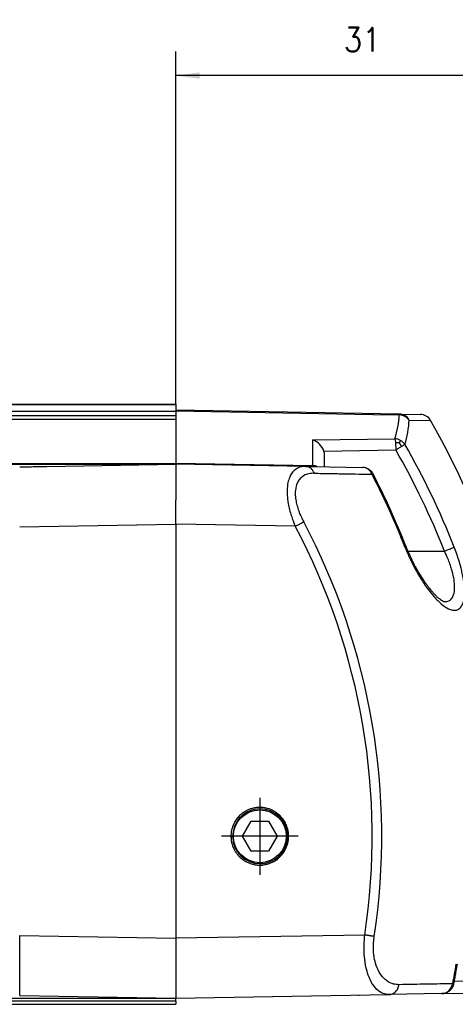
# Model space of a CAD drawing. Header units: millimetres. Extents: x -235 to 3416, y -109 to 485.
# Tile 19 of 36: x 474 to 510, y 337 to 419. Entities that reach past the tile are written whole.
import ezdxf

# ---------------------------------------------------------------- set-up
doc = ezdxf.new("R2010")
doc.units = ezdxf.units.MM
doc.linetypes.add('DOT_CENTER', pattern=[14, 12, -1, 0, -1])
doc.layers.add('1', color=7, linetype='Continuous')
doc.styles.add('CONVERTER_11', font='txt.shx', dxfattribs={"width": 0.9})
doc.dimstyles.new('ME10_DIM_12', dxfattribs={"dimtxt": 2, "dimasz": 2, "dimexe": 2, "dimexo": 0, "dimgap": 2, "dimtad": 1, "dimdsep": 46, "dimtxsty": 'CONVERTER_11', "dimsah": 1, "dimcen": 0.09, "dimclrd": 2, "dimclre": 2, "dimclrt": 2, "dimadec": 0, "dimazin": 0, "dimtfac": 1, "dimtdec": 4, "dimtix": 1, "dimtmove": 0, "dimatfit": 3, "dimfxl": 1, "dimtolj": 1, "dimtzin": 0, "dimarcsym": 0})

# ---------------------------------------------------------------- blocks, each defined once
blk = doc.blocks.new('Perfil_Li-22_M__26', base_point=(-102.7980060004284, 337.1000034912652))
at = {"color": 7, "linetype": 'Continuous'}
for p, q in [((326.839811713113, 387.1029444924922), (486.702105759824, 387.1029444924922)), ((326.8512036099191, 387.0858566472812), (486.702105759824, 387.0858566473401)), ((486.702105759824, 386.4818603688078), (327.2538677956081, 386.481860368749)), ((486.702105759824, 387.0858566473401), (486.7020522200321, 386.602944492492)), ((486.7020522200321, 386.602944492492), (486.702105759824, 386.5349585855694)), ((505.319655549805, 386.2722300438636), (486.7020522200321, 386.602944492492)), ((486.702105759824, 387.1029444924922), (486.702105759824, 387.0858566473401)), ((486.702105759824, 386.5349585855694), (486.702105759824, 386.4818603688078)), ((486.702105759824, 386.5349585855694), (503.103957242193, 386.245275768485)), ((486.702105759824, 386.4818603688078), (486.702105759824, 386.1566634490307)), ((327.470665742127, 386.1566634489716), (486.702105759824, 386.1566634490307)), ((486.702105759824, 385.8317343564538), (327.6872851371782, 385.8317343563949)), ((486.702105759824, 386.1566634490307), (486.702105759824, 385.8317343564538)), ((486.702105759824, 385.8317343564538), (486.702105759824, 382.1709285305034)), ((503.1624620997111, 386.2465393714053), (503.103957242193, 386.245275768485)), ((503.1624620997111, 386.2465393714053), (505.3193511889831, 386.2099933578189)), ((505.319655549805, 386.2722300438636), (507.0768704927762, 386.2473007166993)), ((506.145374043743, 385.773481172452), (507.928364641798, 385.7423589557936)), ((498.119558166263, 384.1189752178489), (504.9627106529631, 384.2236402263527)), ((498.119558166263, 381.971636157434), (498.119558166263, 384.1189752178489)), ((505.3406148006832, 383.8810418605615), (505.431042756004, 384.08561498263)), ((499.040261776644, 383.2001284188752), (505.032419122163, 383.2917775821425)), ((505.0086298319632, 383.8562768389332), (505.032419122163, 383.2917775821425)), ((499.1021057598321, 381.8865007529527), (499.1021057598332, 382.8307614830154)), ((486.7024442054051, 382.1225556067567), (326.8534820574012, 382.1205082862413)), ((425.202105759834, 382.1029444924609), (486.702105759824, 382.1029446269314)), ((475.971492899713, 381.9156400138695), (486.702105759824, 382.1029446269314)), ((486.702105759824, 382.1709285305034), (486.7024442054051, 382.1225556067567)), ((498.119558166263, 381.971636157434), (486.702105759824, 382.1709285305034)), ((486.7024442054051, 382.1225556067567), (486.702105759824, 382.1029446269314)), ((497.5280092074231, 381.913976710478), (486.702105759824, 382.1029446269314)), ((486.702105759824, 382.1029446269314), (486.702105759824, 380.3529435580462)), ((497.5280092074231, 381.913976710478), (498.1198623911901, 381.9093770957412)), ((498.1198623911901, 381.9093770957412), (502.2681995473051, 381.8312363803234)), ((486.702105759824, 380.3529435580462), (486.702105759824, 380.2666690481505)), ((486.7021057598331, 377.1037050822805), (486.7021057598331, 379.1029435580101)), ((473.7021057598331, 376.877550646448), (486.7021057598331, 377.1037050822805)), ((486.7021057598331, 377.1037050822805), (486.702105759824, 342.6054629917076)), ((496.656113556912, 376.9299572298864), (486.7021057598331, 377.1037050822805)), ((506.038685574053, 374.8529435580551), (509.089560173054, 374.8529435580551)), ((492.263696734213, 351.1029433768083), (492.985384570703, 352.3529433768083)), ((492.985384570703, 352.3529433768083), (494.4287602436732, 352.3529433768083)), ((494.4287602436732, 352.3529433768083), (495.1504480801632, 351.1029433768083)), ((492.985384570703, 349.8529433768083), (492.263696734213, 351.1029433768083)), ((495.1504480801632, 351.1029433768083), (494.4287602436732, 349.8529433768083)), ((496.006052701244, 351.1482316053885), (496.1031795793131, 351.1500359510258)), ((491.444745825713, 351.0577700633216), (491.300454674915, 351.0548347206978)), ((494.4287602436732, 349.8529433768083), (492.985384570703, 349.8529433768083)), ((473.702106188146, 337.8298715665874), (473.7021057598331, 342.8283364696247)), ((473.7021057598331, 342.8283364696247), (486.702105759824, 342.6054629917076)), ((502.4493717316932, 342.8770515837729), (486.702105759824, 342.6054629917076)), ((486.702105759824, 342.6054629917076), (486.7021057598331, 337.6029435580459)), ((512.816158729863, 339.0573970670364), (509.882612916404, 339.0061918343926)), ((508.879395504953, 337.9901893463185), (504.479747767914, 337.9132534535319)), ((508.879395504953, 337.9901893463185), (512.7464553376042, 338.0575493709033)), ((327.839812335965, 337.6029435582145), (486.7021057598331, 337.6029435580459)), ((486.702105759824, 337.3529435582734), (328.006479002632, 337.3529435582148)), ((473.702106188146, 337.8298715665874), (486.7021057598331, 337.6029435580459)), ((486.7021057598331, 337.6029435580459), (504.479747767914, 337.9132534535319)), ((486.702105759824, 337.3529435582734), (486.7021057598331, 337.6029435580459)), ((486.702105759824, 337.3529435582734), (486.702105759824, 337.1029435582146)), ((328.1731456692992, 337.1029435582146), (486.702105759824, 337.1029435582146))]:
    blk.add_line(p, q, dxfattribs=at)
blk.add_circle((493.7070724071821, 351.1029433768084), 2.200000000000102, dxfattribs=at)
for centre, radius, start, end in [((497.4634984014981, 386.5952823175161), 7.865295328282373, 342.4503286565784, 357.1921881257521), ((505.3011414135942, 385.3086826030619), 0.9637252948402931, 28.83530996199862, 88.89922249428), ((498.1756664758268, 386.1643432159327), 7.979286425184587, 342.4504308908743, 357.1922663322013), ((507.0594180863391, 385.2474530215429), 1.000000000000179, 29.66354772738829, 89.00000000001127), ((447.1021057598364, 351.0989435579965), 69.99999999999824, 4.53461074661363, 29.66354772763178), ((497.6294195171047, 382.7071406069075), 1.494494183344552, 19.26084524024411, 70.85482152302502), ((504.9011073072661, 383.1510553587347), 1.074352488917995, 60.44490107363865, 86.7128584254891), ((504.9267654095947, 383.1889258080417), 1.028759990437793, 33.60734134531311, 60.64760128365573), ((497.9786155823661, 382.8325136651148), 1.123491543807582, 359.9106422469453, 19.09936377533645), ((505.3061105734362, 382.1060069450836), 1.775370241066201, 88.8863894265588, 99.64597279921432), ((448.9586687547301, 351.1384883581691), 64.63822002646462, 21.52331274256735, 29.83042129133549), ((504.0950838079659, 383.0032018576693), 1.523794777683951, 22.22894681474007, 35.17586653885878), ((448.8971565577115, 351.1390614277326), 65.57500570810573, 21.52331274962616, 29.83042369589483), ((502.2481207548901, 381.0198070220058), 0.8116777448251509, 53.65416604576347, 88.58250711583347), ((502.2336379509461, 380.7657293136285), 1.066067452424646, 59.5618902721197, 88.14216197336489), ((502.1555209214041, 380.8953056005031), 0.9668383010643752, 22.30738888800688, 53.60686264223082), ((444.7918281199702, 351.2194764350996), 65.5483460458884, 21.45695867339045, 27.27944095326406), ((444.7214629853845, 351.1690704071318), 65.72595513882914, 21.46349262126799, 27.26884311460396), ((447.8303112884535, 351.1042142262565), 55.23520588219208, 351.434044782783, 27.87599203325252), ((447.8332838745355, 351.0867492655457), 56.03140929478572, 351.4505754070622, 27.88130101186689), ((493.7254274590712, 351.1029946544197), 2.281129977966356, 90.46103394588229, 181.1359931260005), ((493.7253988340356, 351.1030224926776), 2.28110191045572, 1.13561824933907, 90.4603206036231), ((493.7252739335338, 351.1028392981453), 2.281230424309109, 269.542842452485, 1.14015631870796), ((493.7255585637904, 351.1028650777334), 2.281258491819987, 181.1326740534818, 269.5356991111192), ((508.7436714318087, 338.9690630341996), 1.025180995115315, 313.7249978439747, 351.3252571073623), ((508.8577642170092, 338.8507042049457), 0.8607866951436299, 271.439975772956, 313.6822930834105), ((501.9021057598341, 338.0529435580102), 0.2000000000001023, 270, 293.5904251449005)]:
    blk.add_arc(centre, radius, start, end, dxfattribs=at)
for points, knots in [([(505.3193511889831, 386.2099933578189), (505.319430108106, 386.2191613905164), (505.3195759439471, 386.2361066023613), (505.3196638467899, 386.256377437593), (505.3196553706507, 386.2679549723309), (505.3196555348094, 386.27175503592), (505.319655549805, 386.2722300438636)], [0, 0, 0, 0, 0.0275051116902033, 0.0508375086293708, 0.0608126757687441, 0.0622376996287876, 0.0622376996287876, 0.0622376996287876, 0.0622376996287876]), ([(506.145374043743, 385.773481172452), (506.0357140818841, 385.8945620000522), (505.813524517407, 386.1398921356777), (505.4854878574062, 386.1864259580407), (505.3193511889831, 386.2099933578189)], [0, 0, 0, 0, 0.4743072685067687, 0.9610264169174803, 0.9610264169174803, 0.9610264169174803, 0.9610264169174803]), ([(504.9627106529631, 384.2236402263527), (504.9716978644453, 384.1741612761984), (504.9937782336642, 384.0525980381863), (505.0031014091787, 383.9293563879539), (505.0086298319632, 383.8562768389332)], [0, 0, 0, 0, 0.1507765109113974, 0.3704379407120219, 0.3704379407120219, 0.3704379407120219, 0.3704379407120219]), ([(505.032419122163, 383.2917775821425), (505.0682283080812, 383.3129686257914), (505.1506238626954, 383.3617284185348), (505.275671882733, 383.4373385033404), (505.3975853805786, 383.5121393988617), (505.4729711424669, 383.5592550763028), (505.5056295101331, 383.5796663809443)], [0, 0, 0, 0, 0.1248282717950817, 0.2872250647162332, 0.4383827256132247, 0.5539189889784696, 0.5539189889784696, 0.5539189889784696, 0.5539189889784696]), ([(505.5056295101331, 383.5796663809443), (505.5368479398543, 383.5993239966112), (505.5951771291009, 383.636052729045), (505.676375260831, 383.6881030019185), (505.7378226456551, 383.7279778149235), (505.7721594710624, 383.7507696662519), (505.7835685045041, 383.7583426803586)], [0, 0, 0, 0, 0.1106751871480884, 0.2067879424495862, 0.2893447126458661, 0.3304255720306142, 0.3304255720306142, 0.3304255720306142, 0.3304255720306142]), ([(473.7021057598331, 381.8754000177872), (473.889892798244, 381.8787743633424), (474.2681223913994, 381.8855707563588), (474.8354672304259, 381.895664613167), (475.4041423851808, 381.9057144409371), (475.7823751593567, 381.9123314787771), (475.971492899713, 381.9156400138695)], [0, 0, 0, 0, 0.5634520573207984, 1.134871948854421, 1.702303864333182, 2.269743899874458, 2.269743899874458, 2.269743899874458, 2.269743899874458]), ([(497.5280092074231, 381.913976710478), (497.3096974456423, 381.8932952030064), (496.9584618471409, 381.8600213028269), (496.4802017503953, 381.5327930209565), (496.1908593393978, 381.0922714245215), (496.0182771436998, 380.5183772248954), (495.9628955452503, 379.9516513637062), (495.9855465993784, 379.4137325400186), (496.0510303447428, 378.9134493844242), (496.1469525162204, 378.4386285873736), (496.2804817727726, 377.945944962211), (496.424289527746, 377.5143444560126), (496.5489204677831, 377.1780736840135), (496.6275416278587, 376.9960917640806), (496.656113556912, 376.9299572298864)], [0, 0, 0, 0, 0.6449447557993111, 1.037633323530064, 1.694342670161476, 2.181943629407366, 2.826161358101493, 3.392020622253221, 3.794247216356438, 4.338770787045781, 4.843925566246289, 5.324644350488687, 5.703193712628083, 5.91929860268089, 5.91929860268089, 5.91929860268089, 5.91929860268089]), ([(498.243715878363, 381.346861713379), (498.226764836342, 381.3861619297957), (498.1927992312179, 381.4649095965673), (498.1249367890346, 381.5742045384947), (498.0449224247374, 381.6732736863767), (497.9534459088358, 381.7583332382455), (497.8529974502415, 381.8265362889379), (497.7466790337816, 381.8757480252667), (497.637691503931, 381.9067248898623), (497.5641130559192, 381.91158965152), (497.5280092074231, 381.913976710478)], [0, 0, 0, 0, 0.1282605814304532, 0.2570016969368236, 0.3845061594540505, 0.5093069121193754, 0.6303589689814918, 0.7471349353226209, 0.8595509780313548, 0.967855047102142, 0.967855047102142, 0.967855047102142, 0.967855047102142]), ([(498.4946872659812, 381.8971032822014), (498.4349188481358, 381.9177562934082), (498.3133160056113, 381.9597762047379), (498.1848715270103, 381.967638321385), (498.119558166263, 381.971636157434)], [0, 0, 0, 0, 0.1887598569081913, 0.384044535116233, 0.384044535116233, 0.384044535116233, 0.384044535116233]), ([(498.119558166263, 381.971636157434), (498.1196490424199, 381.9610882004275), (498.119795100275, 381.9441318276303), (498.1198698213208, 381.9238530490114), (498.1198622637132, 381.9136480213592), (498.1198623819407, 381.9098516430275), (498.1198623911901, 381.9093770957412)], [0, 0, 0, 0, 0.0316450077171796, 0.0508709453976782, 0.0608364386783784, 0.0622600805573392, 0.0622600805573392, 0.0622600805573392, 0.0622600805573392]), ([(502.7737155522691, 381.6848680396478), (502.7720390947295, 381.6852749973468), (502.7686861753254, 381.6860888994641), (502.759036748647, 381.6893767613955), (502.7453850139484, 381.6812622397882), (502.7344046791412, 381.6760583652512), (502.729167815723, 381.673576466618)], [0, 0, 0, 0, 0.0051958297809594, 0.0103916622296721, 0.0298925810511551, 0.0476734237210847, 0.0476734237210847, 0.0476734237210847, 0.0476734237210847]), ([(502.7737155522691, 381.6848680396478), (502.7988033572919, 381.6691326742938), (502.8754215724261, 381.6210768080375), (502.9827502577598, 381.5178381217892), (503.0797887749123, 381.3966335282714), (503.1253584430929, 381.3144256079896), (503.1430633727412, 381.2824858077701)], [0, 0, 0, 0, 0.0887245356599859, 0.2709649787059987, 0.443175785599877, 0.5525965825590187, 0.5525965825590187, 0.5525965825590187, 0.5525965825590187]), ([(498.243715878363, 381.346861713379), (498.0951754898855, 381.3415612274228), (497.7286966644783, 381.3284838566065), (497.2619332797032, 381.1136079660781), (496.9019907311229, 380.7235899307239), (496.6942366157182, 380.2379642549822), (496.6409145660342, 379.675929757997), (496.6905689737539, 379.1470639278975), (496.7930187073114, 378.6746264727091), (496.9485390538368, 378.1854153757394), (497.1405552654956, 377.7204090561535), (497.2952215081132, 377.4172499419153), (497.360471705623, 377.2893539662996)], [0, 0, 0, 0, 0.4444147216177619, 1.096459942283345, 1.470183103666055, 2.018102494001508, 2.645680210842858, 3.145028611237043, 3.607287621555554, 4.093254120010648, 4.683410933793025, 5.114070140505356, 5.114070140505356, 5.114070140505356, 5.114070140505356]), ([(498.243715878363, 381.346861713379), (498.6783206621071, 381.3391608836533), (499.5249389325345, 381.3241595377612), (500.7611538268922, 381.3021633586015), (501.9286480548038, 381.2818857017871), (502.6841248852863, 381.2686862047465), (503.0500017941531, 381.2622937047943)], [0, 0, 0, 0, 1.304019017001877, 2.540253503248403, 3.709231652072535, 4.80702989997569, 4.80702989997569, 4.80702989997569, 4.80702989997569]), ([(503.0500017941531, 381.2622937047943), (503.0672157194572, 381.2680736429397), (503.0975262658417, 381.2782510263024), (503.129324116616, 381.2812081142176), (503.1430633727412, 381.2824858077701)], [0, 0, 0, 0, 0.0542400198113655, 0.0955066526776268, 0.0955066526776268, 0.0955066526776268, 0.0955066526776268]), ([(486.702105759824, 380.2666690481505), (486.7021057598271, 380.0809353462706), (486.702105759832, 379.6930268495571), (486.7021057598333, 379.3051183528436), (486.7021057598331, 379.1029435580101)], [0, 0, 0, 0, 0.5572011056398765, 1.163725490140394, 1.163725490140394, 1.163725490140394, 1.163725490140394]), ([(496.656113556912, 376.9299572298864), (496.6894069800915, 376.9471903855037), (496.7561633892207, 376.98174448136), (496.8557748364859, 377.0335284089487), (496.9538370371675, 377.0844673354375), (497.0483498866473, 377.1333727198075), (497.1374140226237, 377.1790936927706), (497.2193650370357, 377.2205688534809), (497.2927907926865, 377.2571053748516), (497.3390262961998, 377.2791356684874), (497.360471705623, 377.2893539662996)], [0, 0, 0, 0, 0.1124673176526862, 0.2255074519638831, 0.3368027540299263, 0.4439770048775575, 0.5447561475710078, 0.6371432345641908, 0.7195230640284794, 0.7907881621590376, 0.7907881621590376, 0.7907881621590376, 0.7907881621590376]), ([(505.8893825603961, 375.2187438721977), (505.8761004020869, 375.2167471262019), (505.8448112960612, 375.2120433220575), (505.8145854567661, 375.2026248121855), (505.7971904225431, 375.1972044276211)], [0, 0, 0, 0, 0.0402404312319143, 0.0947953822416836, 0.0947953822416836, 0.0947953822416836, 0.0947953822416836]), ([(505.7971904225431, 375.1972044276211), (505.8795869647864, 374.9951057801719), (506.0875133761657, 374.4851129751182), (506.5056398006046, 373.615049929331), (507.0593075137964, 372.6278167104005), (507.6525716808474, 371.7462412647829), (508.1475267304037, 371.130234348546), (508.6101385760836, 370.6405647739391), (509.0897136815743, 370.2252713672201), (509.6655137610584, 369.9093408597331), (510.2198429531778, 369.9307388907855), (510.4882671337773, 370.2129762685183), (510.6337755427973, 370.5227982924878), (510.7326274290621, 370.9224019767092), (510.766719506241, 371.4923839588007), (510.7212843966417, 372.1383180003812), (510.6300264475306, 372.7255045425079), (510.497335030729, 373.3513018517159), (510.2805639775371, 374.1659460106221), (510.0419984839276, 374.8115834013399), (509.899510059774, 375.1972043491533)], [0, 0, 0, 0, 0.6546677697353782, 1.652043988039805, 2.893688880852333, 4.047369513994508, 4.835653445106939, 5.261469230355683, 6.066459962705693, 6.736906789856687, 7.186339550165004, 7.611164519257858, 7.821873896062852, 8.214995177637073, 8.834790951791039, 9.528416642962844, 10.15377858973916, 10.61612892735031, 11.44723645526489, 12.67982187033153, 12.67982187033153, 12.67982187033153, 12.67982187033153]), ([(505.8893825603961, 375.2187438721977), (505.9528321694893, 375.0617894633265), (506.0822364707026, 374.7416838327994), (506.3012213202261, 374.2610901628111), (506.4963792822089, 373.8681605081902), (506.6639513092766, 373.5515826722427), (506.8016419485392, 373.3021264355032), (506.9658091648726, 373.0194341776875), (507.1565643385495, 372.7090833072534), (507.3544696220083, 372.4067079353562), (507.543767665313, 372.1340868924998), (507.7087790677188, 371.9097166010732), (507.8561177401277, 371.7207460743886), (507.9861473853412, 371.5634168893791), (508.1347726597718, 371.3928433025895), (508.3054186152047, 371.211451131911), (508.4999434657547, 371.0258798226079), (508.6734491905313, 370.8783363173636), (508.8171881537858, 370.7721455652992), (508.9267396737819, 370.7075172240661), (508.9970675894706, 370.6728176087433), (509.0324536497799, 370.6617508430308), (509.0435089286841, 370.6582933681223)], [0, 0, 0, 0, 0.507834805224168, 1.035719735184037, 1.58391754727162, 1.823766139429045, 2.110256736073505, 2.438662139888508, 2.804385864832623, 3.202989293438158, 3.522643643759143, 3.799966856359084, 4.038427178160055, 4.241411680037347, 4.412211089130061, 4.717092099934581, 4.988186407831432, 5.218277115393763, 5.400114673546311, 5.523312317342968, 5.599730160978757, 5.634452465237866, 5.634452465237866, 5.634452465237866, 5.634452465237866]), ([(509.089560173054, 374.8529435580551), (509.2606688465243, 374.920814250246), (509.5334695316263, 375.029021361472), (509.8001131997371, 375.1515349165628), (509.899510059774, 375.1972043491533)], [0, 0, 0, 0, 0.5520907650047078, 0.8802051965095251, 0.8802051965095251, 0.8802051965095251, 0.8802051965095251]), ([(509.0435089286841, 370.6582933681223), (509.152668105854, 370.6580873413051), (509.4047526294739, 370.6576115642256), (509.7076355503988, 370.8959927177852), (509.8936367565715, 371.3096937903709), (509.9507956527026, 371.8358502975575), (509.8926997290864, 372.4952040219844), (509.7658570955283, 373.0711280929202), (509.6113633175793, 373.5875516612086), (509.4562395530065, 374.0227588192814), (509.2784897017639, 374.4549115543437), (509.1478121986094, 374.7302196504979), (509.089560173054, 374.8529435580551)], [0, 0, 0, 0, 0.3215375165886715, 0.7425361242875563, 1.058337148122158, 1.668688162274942, 2.302830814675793, 3.040944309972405, 3.432760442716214, 3.919706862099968, 4.426350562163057, 4.833845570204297, 4.833845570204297, 4.833845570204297, 4.833845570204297]), ([(496.1031795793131, 351.1500359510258), (496.1031137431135, 351.1529812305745), (496.1029381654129, 351.1608352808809), (496.1023339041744, 351.1850456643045), (496.1008040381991, 351.2226479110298), (496.0930527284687, 351.3524635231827), (496.0653492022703, 351.5622525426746), (495.9833680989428, 351.8797135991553), (495.8429706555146, 352.2151887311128), (495.6304357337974, 352.5527814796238), (495.3870867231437, 352.8261246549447), (495.1326879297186, 353.0396827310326), (494.8818047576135, 353.2019735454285), (494.6127255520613, 353.3319923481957), (494.3291677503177, 353.4277716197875), (494.0358475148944, 353.4876061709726), (493.737695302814, 353.5106028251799), (493.4389122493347, 353.4965174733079), (493.1437502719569, 353.4453873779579), (492.8571813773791, 353.3579333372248), (492.5839885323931, 353.2357294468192), (492.3279646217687, 353.0805732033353), (492.0668656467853, 352.8740230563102), (491.8151025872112, 352.6070250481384), (491.592522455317, 352.2745523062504), (491.4426500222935, 351.9430391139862), (491.3528496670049, 351.6294383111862), (491.3047021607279, 351.3435851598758), (491.3018703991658, 351.1510780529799), (491.300454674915, 351.0548347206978)], [0, 0, 0, 0, 0.0088380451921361, 0.0235680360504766, 0.0726535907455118, 0.1217260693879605, 0.4137106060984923, 0.7056386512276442, 1.103198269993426, 1.49944408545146, 1.897120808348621, 2.19585422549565, 2.493492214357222, 2.7911873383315, 3.090101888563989, 3.389060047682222, 3.686953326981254, 3.984918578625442, 4.28410394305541, 4.583300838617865, 4.88143897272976, 5.179647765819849, 5.479063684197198, 5.877773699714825, 6.275246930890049, 6.674129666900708, 6.96367777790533, 7.252155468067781, 7.540571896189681, 7.540571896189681, 7.540571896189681, 7.540571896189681]), ([(491.300454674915, 351.0548347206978), (491.3026430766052, 350.9999756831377), (491.3070265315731, 350.8900911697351), (491.3335270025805, 350.6817537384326), (491.3888056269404, 350.4327655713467), (491.4900658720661, 350.1507833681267), (491.6253569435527, 349.8835122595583), (491.8115812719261, 349.6073453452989), (492.0586543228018, 349.3359370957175), (492.3731175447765, 349.0885538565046), (492.695235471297, 348.9128704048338), (493.0073939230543, 348.7974075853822), (493.2986797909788, 348.7287656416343), (493.5961498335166, 348.6968267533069), (493.8955534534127, 348.7027514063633), (494.1917746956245, 348.7458960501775), (494.4800654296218, 348.8246598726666), (494.7564055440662, 348.9383278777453), (495.0455072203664, 349.1019061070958), (495.3345061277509, 349.3264736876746), (495.6049444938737, 349.6197948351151), (495.8052092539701, 349.925979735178), (495.944882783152, 350.2270747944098), (496.0360011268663, 350.5113048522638), (496.091295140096, 350.8045849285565), (496.1040978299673, 351.0112586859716), (496.1035719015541, 351.126471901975), (496.1033105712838, 351.1421684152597), (496.1031795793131, 351.1500359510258)], [0, 0, 0, 0, 0.1646395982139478, 0.3297787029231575, 0.6293875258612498, 0.9278441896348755, 1.226262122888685, 1.525750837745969, 1.924664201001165, 2.322075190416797, 2.720675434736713, 3.020056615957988, 3.318187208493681, 3.616167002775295, 3.915237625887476, 4.214177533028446, 4.511941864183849, 4.809584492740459, 5.108252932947, 5.506014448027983, 5.90229167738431, 6.299857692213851, 6.598345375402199, 6.895635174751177, 7.192945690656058, 7.491497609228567, 7.514987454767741, 7.538592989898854, 7.538592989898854, 7.538592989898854, 7.538592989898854]), ([(504.479747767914, 337.9132534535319), (504.3523770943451, 337.9223058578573), (504.0340539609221, 337.944929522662), (503.5328802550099, 338.2297840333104), (503.1363324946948, 338.6947030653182), (502.8312745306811, 339.262001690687), (502.5826572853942, 339.9616732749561), (502.4306046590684, 340.782422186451), (502.3607516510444, 341.7943309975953), (502.4159428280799, 342.4686321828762), (502.4493717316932, 342.8770515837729)], [0, 0, 0, 0, 0.3801261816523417, 0.9500064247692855, 1.666628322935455, 2.19026342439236, 2.875643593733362, 3.88551850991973, 4.684458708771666, 5.911705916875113, 5.911705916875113, 5.911705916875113, 5.911705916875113]), ([(503.2420716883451, 342.7569797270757), (503.2160415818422, 342.7602684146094), (503.1623566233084, 342.7670510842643), (503.0782190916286, 342.7791398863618), (502.9867991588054, 342.793028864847), (502.8875670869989, 342.8086282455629), (502.7820939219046, 342.8254259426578), (502.672545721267, 342.8428162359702), (502.5612056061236, 342.8602500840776), (502.4865861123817, 342.8714606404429), (502.4493717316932, 342.8770515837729)], [0, 0, 0, 0, 0.0787098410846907, 0.1623325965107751, 0.2549948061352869, 0.3561165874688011, 0.4636836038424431, 0.5754021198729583, 0.6888765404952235, 0.8017723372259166, 0.8017723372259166, 0.8017723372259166, 0.8017723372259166]), ([(505.293425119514, 338.7363129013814), (505.1378218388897, 338.7464438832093), (504.8218372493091, 338.7670169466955), (504.3280499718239, 338.9948088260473), (503.9316964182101, 339.3548661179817), (503.5731799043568, 339.8843400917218), (503.3416112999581, 340.4623876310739), (503.2216430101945, 341.0373749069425), (503.1718885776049, 341.5013475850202), (503.1609369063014, 341.8847593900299), (503.1772706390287, 342.3149233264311), (503.2179829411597, 342.5926524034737), (503.2420716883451, 342.7569797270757)], [0, 0, 0, 0, 0.464492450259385, 0.9432478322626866, 1.598181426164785, 2.045522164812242, 2.853537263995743, 3.446146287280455, 3.803657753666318, 4.252201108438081, 4.595748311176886, 5.093573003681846, 5.093573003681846, 5.093573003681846, 5.093573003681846]), ([(510.0445811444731, 340.4508276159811), (509.9993326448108, 340.1776265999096), (509.9088363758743, 339.6312291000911), (509.8076950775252, 339.0867015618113), (509.757124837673, 338.8144400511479)], [0, 0, 0, 0, 0.8307463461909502, 1.66147892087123, 1.66147892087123, 1.66147892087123, 1.66147892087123]), ([(510.1324588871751, 340.4425674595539), (510.1170694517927, 340.3484988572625), (510.0724715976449, 340.0758926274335), (510.0023449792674, 339.6675213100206), (509.9220417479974, 339.2174902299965), (509.8713163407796, 338.9459616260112), (509.845953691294, 338.8101976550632)], [0, 0, 0, 0, 0.2859569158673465, 0.8286892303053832, 1.243027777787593, 1.657364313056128, 1.657364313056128, 1.657364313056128, 1.657364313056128]), ([(509.757124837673, 338.8144400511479), (509.0596258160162, 338.8022667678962), (507.5717246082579, 338.776298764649), (506.0838259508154, 338.7501850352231), (505.293425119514, 338.7363129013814)], [0, 0, 0, 0, 2.092815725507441, 4.464383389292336, 4.464383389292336, 4.464383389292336, 4.464383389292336]), ([(509.845953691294, 338.8101976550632), (509.833647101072, 338.756449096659), (509.8083194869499, 338.6458317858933), (509.7302921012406, 338.4924296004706), (509.6300959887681, 338.3479809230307), (509.547894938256, 338.2643499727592), (509.506150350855, 338.2218792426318)], [0, 0, 0, 0, 0.1648700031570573, 0.3393109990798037, 0.5121465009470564, 0.6904849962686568, 0.6904849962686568, 0.6904849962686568, 0.6904849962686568]), ([(509.845953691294, 338.8101976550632), (509.8333682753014, 338.8099223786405), (509.8036740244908, 338.8092729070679), (509.7741408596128, 338.812551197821), (509.757124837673, 338.8144400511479)], [0, 0, 0, 0, 0.0377275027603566, 0.0890149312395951, 0.0890149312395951, 0.0890149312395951, 0.0890149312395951]), ([(504.479747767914, 337.9132534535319), (504.5257651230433, 337.916675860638), (504.6203482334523, 337.9237102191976), (504.7599278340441, 337.9701322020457), (504.8942766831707, 338.0449046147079), (505.0168154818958, 338.1484965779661), (505.1212743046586, 338.2761806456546), (505.2034869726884, 338.4212005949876), (505.2629738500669, 338.5759593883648), (505.2833699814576, 338.6833634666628), (505.293425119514, 338.7363129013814)], [0, 0, 0, 0, 0.1380137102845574, 0.2836705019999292, 0.4369361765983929, 0.5969782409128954, 0.7620009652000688, 0.9292156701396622, 1.095238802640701, 1.256672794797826, 1.256672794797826, 1.256672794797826, 1.256672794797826]), ([(509.506150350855, 338.2218792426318), (509.4655709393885, 338.1897192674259), (509.3769097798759, 338.1194535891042), (509.2081372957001, 338.0449284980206), (509.0376101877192, 337.9989348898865), (508.923398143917, 337.9926216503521), (508.879395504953, 337.9901893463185)], [0, 0, 0, 0, 0.1548034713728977, 0.3382270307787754, 0.5488161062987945, 0.680799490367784, 0.680799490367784, 0.680799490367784, 0.680799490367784]), ([(509.506150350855, 338.2218792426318), (509.5042792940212, 338.2210325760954), (509.5005371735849, 338.2193392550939), (509.4899874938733, 338.2132343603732), (509.4724011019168, 338.2213360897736), (509.458783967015, 338.2259799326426), (509.452274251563, 338.2281999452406)], [0, 0, 0, 0, 0.0061915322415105, 0.0123830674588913, 0.0355426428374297, 0.0567546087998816, 0.0567546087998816, 0.0567546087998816, 0.0567546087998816])]:
    blk.add_open_spline(points, degree=3, knots=knots, dxfattribs=at)
at = {"layer": '1', "color": 2, "linetype": 'DOT_CENTER'}
for p, q in [((493.7070724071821, 354.3029433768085), (493.7070724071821, 347.9029433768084)), ((496.9070724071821, 351.1029433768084), (490.507072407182, 351.1029433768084))]:
    blk.add_line(p, q, dxfattribs=at)
blk = doc.blocks.new('Li-22-M__27', base_point=(-102.7980060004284, 337.1000034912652))
blk.add_blockref('Perfil_Li-22_M__26', (-102.7980060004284, 337.1000034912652))
blk = doc.blocks.new('*D54')
at = {"layer": '1', "color": 2, "linetype": 'Continuous'}
for p, q in [((486.702105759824, 387.1029444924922), (486.702105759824, 416.4730697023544)), ((517.5075707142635, 353.6489435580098), (517.5075707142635, 416.4730697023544)), ((517.5075707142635, 414.4730697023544), (486.702105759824, 414.4730697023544))]:
    blk.add_line(p, q, dxfattribs=at)
at = {"layer": '1', "color": 2}
for points in [[(488.702105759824, 414.7363746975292), (488.702105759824, 414.2097647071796), (486.702105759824, 414.4730697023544)], [(515.5075707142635, 414.2097647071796), (515.5075707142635, 414.7363746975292), (517.5075707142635, 414.4730697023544)]]:
    blk.add_solid(points, dxfattribs=at)
at = {"layer": '1', "color": 2, "insert": (500.7021057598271, 416.4730697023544), "char_height": 2, "attachment_point": 7, "rotation": 0.00013888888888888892, "line_spacing_factor": 0.60024009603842, "style": 'CONVERTER_11'}
blk.add_mtext('31', dxfattribs=at)
blk = doc.blocks.new('E', base_point=(268.5800000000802, 362.1014736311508))
blk.add_blockref('Li-22-M__27', (-102.7980060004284, 337.1000034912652))
at = {"layer": '1'}
dim = blk.add_linear_dim(base=(517.5075707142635, 414.4730697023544), p1=(486.702105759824, 387.1029444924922), p2=(517.507570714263, 353.6489435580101), text='31', dimstyle='ME10_DIM_12', dxfattribs=at)
dim.commit()
dim.dimension.update_dxf_attribs({"geometry": '*D54', "text_midpoint": (501.9021057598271, 417.4730697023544), "text_rotation": 0.00013888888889})

msp = doc.modelspace()

# ---------------------------------------------------------------- block references
msp.add_blockref('E', (268.5800000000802, 362.1014736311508))

doc.saveas('drawing.dxf')
